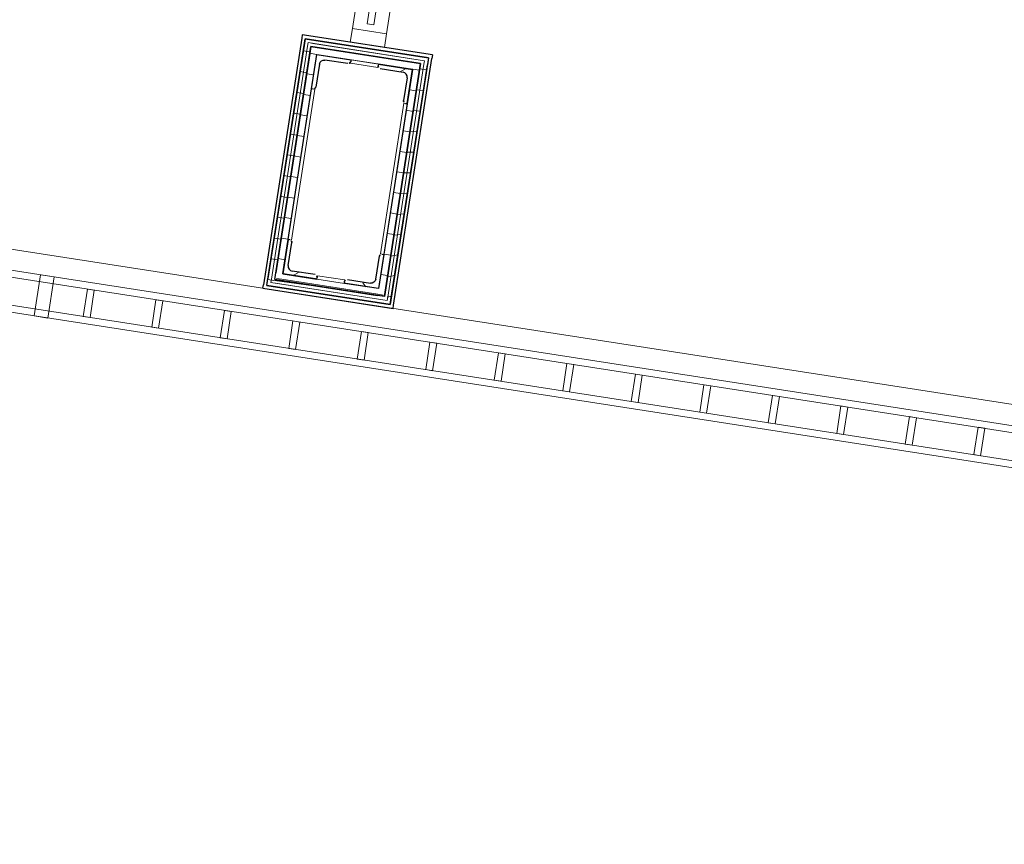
# Model space of a CAD drawing. Header units: metres. Extents: x 5509548 to 5517943, y 5680530 to 5684871.
# Tile 80 of 124: x 5516183.65 to 5516185.07, y 5683282.76 to 5683283.95. Entities that reach past the tile are written whole.
import ezdxf

# ---------------------------------------------------------------- set-up
doc = ezdxf.new("R2010")
doc.units = ezdxf.units.M
doc.linetypes.add('Wipeout_Contour', pattern=[1000, 0, -1000])
for name, color, linetype in [('Nowe_A-Balkony', 7, 'CONTINUOUS'), ('Nowe_A-Balkony-Słupy', 7, 'CONTINUOUS'), ('Nowe_A-Balustrady', 7, 'CONTINUOUS'), ('Nowe_A-Elewacja-Lamele', 7, 'CONTINUOUS')]:
    doc.layers.add(name, color=color, linetype=linetype)
for name, color, linetype, lineweight in [('Nowe_A-Balkony-Słupy_Nr_pióra__27', 7, 'CONTINUOUS', 25), ('Nowe_A-Balkony-Słupy_Nr_pióra__28', 7, 'CONTINUOUS', 25), ('Nowe_A-Balkony-Słupy_Nr_pióra__87', 7, 'CONTINUOUS', 13), ('Nowe_A-Balkony-Słupy_Nr_pióra__89', 7, 'CONTINUOUS', 13), ('Nowe_A-Balkony_Nr_pióra__89', 7, 'CONTINUOUS', 13), ('Nowe_A-Balustrady_Nr_pióra__11', 7, 'CONTINUOUS', 13), ('Nowe_A-Balustrady_Nr_pióra__91', 7, 'CONTINUOUS', 13), ('Nowe_A-Elewacja-Lamele_Nr_pióra__11', 7, 'CONTINUOUS', 13), ('Nowe_A-Elewacja-Lamele_Nr_pióra__91', 7, 'CONTINUOUS', 13)]:
    doc.layers.add(name, color=color, linetype=linetype, lineweight=lineweight)
pattern_1 = [(0, (0, 0), (0, 30.0000011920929), [])]
pattern_2 = [(0, (0, 0), (0, 86.60254037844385), [0, -50]), (0, (25, 43.30126941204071), (0, 86.60254037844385), [0, -50])]

# ---------------------------------------------------------------- blocks, each defined once
blk = doc.blocks.new('Ściana_6', base_point=(71925.07224493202, -118522.5979270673))
at = {"color": 254, "linetype": 'Wipeout_Contour', "lineweight": 0, "ltscale": 415908.7645761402}
blk.add_wipeout([(71925.07224493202, -118522.5979270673), (71920.07224493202, -118517.5979270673), (71920.07224493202, -118522.5979270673)], dxfattribs=at).dxf.layer = 'Nowe_A-Balkony-Słupy'
at = {"color": 254, "linetype": 'Wipeout_Contour', "lineweight": 0, "ltscale": 416167.855174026}
blk.add_wipeout([(72085.07224493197, -118522.5979270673), (72090.07224493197, -118522.5979270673), (72090.07224493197, -118517.5979270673)], dxfattribs=at).dxf.layer = 'Nowe_A-Balkony-Słupy'
at = {"color": 254, "linetype": 'Wipeout_Contour', "lineweight": 0, "ltscale": 416160.6502961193}
blk.add_wipeout([(72085.07224493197, -118522.5979270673), (72090.07224493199, -118517.59792706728), (72085.07224493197, -118517.59792706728)], dxfattribs=at).dxf.layer = 'Nowe_A-Balkony-Słupy'
at = {"color": 254, "linetype": 'Wipeout_Contour', "lineweight": 0, "ltscale": 554714.3229417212}
blk.add_wipeout([(71925.072244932, -118522.5979270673), (72085.07224493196, -118522.5979270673), (72085.07224493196, -118517.5979270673), (71925.072244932, -118517.5979270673)], dxfattribs=at).dxf.layer = 'Nowe_A-Balkony-Słupy'
at = {"layer": 'Nowe_A-Balkony-Słupy_Nr_pióra__87', "color": 7, "linetype": 'Continuous', "lineweight": 13, "flags": 128}
blk.add_lwpolyline([(72090.07224493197, -118517.5979270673), (72090.07224493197, -118522.5979270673)], dxfattribs=at)
at = {"color": 254, "linetype": 'Wipeout_Contour', "lineweight": 0, "ltscale": 415905.7103111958}
blk.add_wipeout([(71925.07224493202, -118517.5979270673), (71920.07224493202, -118517.5979270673), (71925.07224493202, -118522.5979270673)], dxfattribs=at).dxf.layer = 'Nowe_A-Balkony-Słupy'
at = {"layer": 'Nowe_A-Balkony-Słupy_Nr_pióra__87', "color": 7, "linetype": 'Continuous', "lineweight": 13, "flags": 128}
for points in [[(71920.07224493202, -118517.5979270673), (71920.07224493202, -118522.5979270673)], [(72090.07224493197, -118517.5979270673), (71920.07224493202, -118517.5979270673)], [(71925.07224493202, -118522.5979270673), (72085.07224493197, -118522.5979270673)]]:
    blk.add_lwpolyline(points, dxfattribs=at)
blk = doc.blocks.new('Ściana_7', base_point=(71925.07224493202, -118862.5979270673))
at = {"color": 254, "linetype": 'Wipeout_Contour', "lineweight": 0, "ltscale": 416788.805743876}
blk.add_wipeout([(71920.072244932, -118862.59792706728), (71920.072244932, -118867.5979270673), (71925.07224493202, -118862.59792706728)], dxfattribs=at).dxf.layer = 'Nowe_A-Balkony-Słupy'
at = {"color": 254, "linetype": 'Wipeout_Contour', "lineweight": 0, "ltscale": 417047.3495146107}
blk.add_wipeout([(72085.07224493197, -118862.5979270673), (72090.07224493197, -118867.5979270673), (72090.07224493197, -118862.5979270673)], dxfattribs=at).dxf.layer = 'Nowe_A-Balkony-Słupy'
at = {"color": 254, "linetype": 'Wipeout_Contour', "lineweight": 0, "ltscale": 416796.009912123}
blk.add_wipeout([(71925.07224493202, -118862.5979270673), (71920.07224493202, -118867.5979270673), (71925.07224493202, -118867.5979270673)], dxfattribs=at).dxf.layer = 'Nowe_A-Balkony-Słupy'
at = {"color": 254, "linetype": 'Wipeout_Contour', "lineweight": 0, "ltscale": 555894.1864005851}
blk.add_wipeout([(72085.07224493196, -118862.5979270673), (71925.072244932, -118862.5979270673), (71925.072244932, -118867.5979270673), (72085.07224493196, -118867.5979270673)], dxfattribs=at).dxf.layer = 'Nowe_A-Balkony-Słupy'
at = {"layer": 'Nowe_A-Balkony-Słupy_Nr_pióra__87', "color": 7, "linetype": 'Continuous', "lineweight": 13, "flags": 128}
blk.add_lwpolyline([(71920.07224493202, -118867.5979270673), (71920.07224493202, -118862.5979270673)], dxfattribs=at)
at = {"color": 254, "linetype": 'Wipeout_Contour', "lineweight": 0, "ltscale": 417050.4055614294}
blk.add_wipeout([(72085.07224493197, -118867.5979270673), (72090.07224493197, -118867.5979270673), (72085.07224493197, -118862.5979270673)], dxfattribs=at).dxf.layer = 'Nowe_A-Balkony-Słupy'
at = {"layer": 'Nowe_A-Balkony-Słupy_Nr_pióra__87', "color": 7, "linetype": 'Continuous', "lineweight": 13, "flags": 128}
for points in [[(72085.07224493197, -118862.5979270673), (71925.07224493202, -118862.5979270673)], [(72090.07224493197, -118867.5979270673), (72090.07224493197, -118862.5979270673)], [(71920.07224493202, -118867.5979270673), (72090.07224493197, -118867.5979270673)]]:
    blk.add_lwpolyline(points, dxfattribs=at)
blk = doc.blocks.new('Ściana_8', base_point=(72085.07224493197, -118522.5979270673))
at = {"color": 254, "linetype": 'Wipeout_Contour', "lineweight": 0, "ltscale": 555475.4179101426}
blk.add_wipeout([(72085.07224493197, -118522.59792706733), (72085.07224493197, -118862.5979270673), (72090.07224493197, -118862.5979270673), (72090.07224493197, -118522.59792706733)], dxfattribs=at).dxf.layer = 'Nowe_A-Balkony-Słupy'
at = {"layer": 'Nowe_A-Balkony-Słupy_Nr_pióra__87', "color": 7, "linetype": 'Continuous', "lineweight": 13, "flags": 128}
for points in [[(72085.07224493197, -118522.5979270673), (72085.07224493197, -118862.5979270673)], [(72090.07224493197, -118862.5979270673), (72090.07224493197, -118522.5979270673)]]:
    blk.add_lwpolyline(points, dxfattribs=at)
blk = doc.blocks.new('Ściana_9', base_point=(71925.07224493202, -118522.5979270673))
at = {"color": 254, "linetype": 'Wipeout_Contour', "lineweight": 0, "ltscale": 555133.0945845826}
blk.add_wipeout([(71925.07224493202, -118862.5979270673), (71925.07224493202, -118522.59792706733), (71920.07224493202, -118522.59792706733), (71920.07224493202, -118862.5979270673)], dxfattribs=at).dxf.layer = 'Nowe_A-Balkony-Słupy'
at = {"layer": 'Nowe_A-Balkony-Słupy_Nr_pióra__87', "color": 7, "linetype": 'Continuous', "lineweight": 13, "flags": 128}
for points in [[(71920.07224493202, -118522.5979270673), (71920.07224493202, -118862.5979270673)], [(71925.07224493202, -118862.5979270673), (71925.07224493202, -118522.5979270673)]]:
    blk.add_lwpolyline(points, dxfattribs=at)
blk = doc.blocks.new('Strop_1', base_point=(90780.07224493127, -117167.5980123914))
at = {"layer": 'Nowe_A-Balkony_Nr_pióra__89', "color": 7, "linetype": 'Continuous', "lineweight": 13, "flags": 128}
blk.add_lwpolyline([(90780.07224493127, -117167.5980123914), (90780.07224493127, -118877.5979270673), (65230.07224493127, -118877.5979270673), (65230.07224493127, -117167.5980123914)], close=True, dxfattribs=at)
blk = doc.blocks.new('Strop_12', base_point=(71935.072244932, -118852.5979270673))
at = {"layer": 'Nowe_A-Balkony-Słupy_Nr_pióra__89', "color": 7, "linetype": 'Continuous', "lineweight": 13, "flags": 128}
blk.add_lwpolyline([(71935.072244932, -118852.5979270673), (71935.072244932, -118532.5979270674), (72075.07224493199, -118532.5979270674), (72075.07224493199, -118852.5979270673)], close=True, dxfattribs=at)
blk = doc.blocks.new('Strop_13', base_point=(71935.072244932, -118852.5979270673))
at = {"layer": 'Nowe_A-Balkony-Słupy_Nr_pióra__89', "color": 7, "linetype": 'Continuous', "lineweight": 13, "flags": 128}
blk.add_lwpolyline([(71935.072244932, -118852.5979270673), (71935.072244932, -118532.5979270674), (72075.07224493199, -118532.5979270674), (72075.07224493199, -118852.5979270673)], close=True, dxfattribs=at)
blk = doc.blocks.new('Ściana_136', base_point=(72075.07224493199, -118532.5979270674))
at = {"layer": 'Nowe_A-Balkony-Słupy', "linetype": 'Continuous', "lineweight": 0, "true_color": 0x000000}
h = blk.add_hatch(dxfattribs=at)
h.set_pattern_fill('Sklejka', color=18, style=0, pattern_type=2)
h.set_pattern_definition(pattern_1)
h.paths.add_polyline_path([(72075.07224493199, -118532.5979270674), (72085.07224493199, -118522.5979270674), (72075.07224493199, -118522.5979270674)])
h = blk.add_hatch(dxfattribs=at)
h.set_pattern_fill('Sklejka', color=18, style=0, pattern_type=2)
h.set_pattern_definition(pattern_1)
h.paths.add_polyline_path([(72075.07224493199, -118532.5979270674), (72085.072244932, -118532.5979270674), (72085.072244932, -118522.5979270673)])
h = blk.add_hatch(dxfattribs=at)
h.set_pattern_fill('Sklejka', color=18, style=0, pattern_type=2)
h.set_pattern_definition(pattern_1)
h.paths.add_polyline_path([(72075.07224493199, -118532.5979270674), (72075.07224493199, -118852.5979270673), (72085.07224493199, -118852.5979270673), (72085.07224493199, -118532.5979270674)])
h = blk.add_hatch(dxfattribs=at)
h.set_pattern_fill('Sklejka', color=18, style=0, pattern_type=2)
h.set_pattern_definition(pattern_1)
h.paths.add_polyline_path([(72075.07224493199, -118862.5979270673), (72085.07224493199, -118862.5979270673), (72075.07224493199, -118852.5979270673)])
h = blk.add_hatch(dxfattribs=at)
h.set_pattern_fill('Sklejka', color=18, style=0, pattern_type=2)
h.set_pattern_definition(pattern_1)
h.paths.add_polyline_path([(72075.07224493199, -118852.5979270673), (72085.07224493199, -118862.5979270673), (72085.07224493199, -118852.5979270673)])
at = {"layer": 'Nowe_A-Balkony-Słupy_Nr_pióra__27', "color": 7, "linetype": 'Continuous', "lineweight": 25, "flags": 128}
for points in [[(72085.07224493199, -118522.5979270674), (72075.07224493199, -118522.5979270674)], [(72085.07224493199, -118862.5979270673), (72085.07224493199, -118522.5979270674)], [(72075.07224493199, -118532.5979270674), (72075.07224493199, -118852.5979270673)], [(72085.07224493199, -118862.5979270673), (72075.07224493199, -118862.5979270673)]]:
    blk.add_lwpolyline(points, dxfattribs=at)
blk = doc.blocks.new('Ściana_137', base_point=(71935.072244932, -118532.5979270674))
at = {"layer": 'Nowe_A-Balkony-Słupy', "linetype": 'Continuous', "lineweight": 0, "true_color": 0x000000}
h = blk.add_hatch(dxfattribs=at)
h.set_pattern_fill('Sklejka', color=18, style=0, pattern_type=2)
h.set_pattern_definition(pattern_1)
h.paths.add_polyline_path([(71935.072244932, -118532.5979270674), (71925.072244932, -118522.5979270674), (71925.072244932, -118532.5979270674)])
h = blk.add_hatch(dxfattribs=at)
h.set_pattern_fill('Sklejka', color=18, style=0, pattern_type=2)
h.set_pattern_definition(pattern_1)
h.paths.add_polyline_path([(71935.072244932, -118522.5979270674), (71925.072244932, -118522.5979270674), (71935.072244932, -118532.5979270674)])
h = blk.add_hatch(dxfattribs=at)
h.set_pattern_fill('Sklejka', color=18, style=0, pattern_type=2)
h.set_pattern_definition(pattern_1)
h.paths.add_polyline_path([(71935.072244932, -118532.5979270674), (72075.07224493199, -118532.5979270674), (72075.07224493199, -118522.5979270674), (71935.072244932, -118522.5979270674)])
at = {"layer": 'Nowe_A-Balkony-Słupy_Nr_pióra__27', "color": 7, "linetype": 'Continuous', "lineweight": 25, "flags": 128}
for points in [[(71925.072244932, -118522.5979270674), (71925.072244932, -118532.5979270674)], [(72075.07224493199, -118522.5979270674), (71925.072244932, -118522.5979270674)], [(71935.072244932, -118532.5979270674), (72075.07224493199, -118532.5979270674)]]:
    blk.add_lwpolyline(points, dxfattribs=at)
blk = doc.blocks.new('Ściana_138', base_point=(71925.07224493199, -118522.5979270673))
at = {"layer": 'Nowe_A-Balkony-Słupy', "linetype": 'Continuous', "lineweight": 0, "true_color": 0x000000}
h = blk.add_hatch(dxfattribs=at)
h.set_pattern_fill('Sklejka', color=18, style=0, pattern_type=2)
h.set_pattern_definition(pattern_1)
h.paths.add_polyline_path([(71925.07224493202, -118522.5979270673), (71915.072244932, -118512.5979270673), (71915.072244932, -118522.5979270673)])
h = blk.add_hatch(dxfattribs=at)
h.set_pattern_fill('Sklejka', color=18, style=0, pattern_type=2)
h.set_pattern_definition(pattern_1)
h.paths.add_polyline_path([(71925.07224493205, -118512.5979270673), (71915.07224493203, -118512.5979270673), (71925.07224493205, -118522.5979270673)])
h = blk.add_hatch(dxfattribs=at)
h.set_pattern_fill('Sklejka', color=18, style=0, pattern_type=2)
h.set_pattern_definition(pattern_1)
h.paths.add_polyline_path([(71925.07224493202, -118522.5979270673), (72085.072244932, -118522.5979270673), (72085.07224493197, -118512.5979270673), (71925.07224493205, -118512.5979270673)])
h = blk.add_hatch(dxfattribs=at)
h.set_pattern_fill('Sklejka', color=18, style=0, pattern_type=2)
h.set_pattern_definition(pattern_1)
h.paths.add_polyline_path([(72085.07224493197, -118522.5979270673), (72095.07224493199, -118522.5979270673), (72095.07224493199, -118512.5979270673)])
h = blk.add_hatch(dxfattribs=at)
h.set_pattern_fill('Sklejka', color=18, style=0, pattern_type=2)
h.set_pattern_definition(pattern_1)
h.paths.add_polyline_path([(72085.07224493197, -118522.5979270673), (72095.07224493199, -118512.5979270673), (72085.07224493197, -118512.5979270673)])
at = {"layer": 'Nowe_A-Balkony-Słupy_Nr_pióra__27', "color": 7, "linetype": 'Continuous', "lineweight": 25, "flags": 128}
for points in [[(71915.07224493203, -118512.5979270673), (71915.072244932, -118522.5979270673)], [(72095.07224493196, -118512.5979270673), (71915.07224493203, -118512.5979270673)], [(71925.07224493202, -118522.5979270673), (72085.07224493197, -118522.5979270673)], [(72095.07224493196, -118512.5979270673), (72095.07224493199, -118522.5979270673)]]:
    blk.add_lwpolyline(points, dxfattribs=at)
blk = doc.blocks.new('Ściana_139', base_point=(71915.07224493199, -118512.5979270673))
at = {"layer": 'Nowe_A-Balkony-Słupy', "linetype": 'Continuous', "lineweight": 0, "true_color": 0x000000}
h = blk.add_hatch(dxfattribs=at)
h.set_pattern_fill('Tynk', color=18, style=0, pattern_type=2)
h.set_pattern_definition(pattern_2)
h.paths.add_polyline_path([(71915.07224493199, -118512.5979270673), (71910.07224493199, -118507.5979270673), (71910.07224493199, -118512.5979270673)])
h = blk.add_hatch(dxfattribs=at)
h.set_pattern_fill('Tynk', color=18, style=0, pattern_type=2)
h.set_pattern_definition(pattern_2)
h.paths.add_polyline_path([(71915.07224493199, -118507.5979270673), (71910.07224493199, -118507.5979270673), (71915.07224493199, -118512.5979270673)])
h = blk.add_hatch(dxfattribs=at)
h.set_pattern_fill('Tynk', color=18, style=0, pattern_type=2)
h.set_pattern_definition(pattern_2)
h.paths.add_polyline_path([(71915.07224493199, -118512.5979270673), (72095.072244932, -118512.5979270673), (72095.072244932, -118507.5979270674), (71915.07224493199, -118507.5979270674)])
h = blk.add_hatch(dxfattribs=at)
h.set_pattern_fill('Tynk', color=18, style=0, pattern_type=2)
h.set_pattern_definition(pattern_2)
h.paths.add_polyline_path([(72095.072244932, -118512.5979270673), (72100.072244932, -118512.5979270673), (72100.072244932, -118507.5979270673)])
h = blk.add_hatch(dxfattribs=at)
h.set_pattern_fill('Tynk', color=18, style=0, pattern_type=2)
h.set_pattern_definition(pattern_2)
h.paths.add_polyline_path([(72095.072244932, -118512.5979270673), (72100.072244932, -118507.5979270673), (72095.072244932, -118507.5979270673)])
at = {"layer": 'Nowe_A-Balkony-Słupy_Nr_pióra__27', "color": 7, "linetype": 'Continuous', "lineweight": 25, "flags": 128}
for points in [[(71910.07224493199, -118507.5979270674), (71910.072244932, -118512.5979270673)], [(72100.072244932, -118507.5979270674), (71910.07224493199, -118507.5979270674)], [(72100.072244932, -118507.5979270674), (72100.07224493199, -118512.5979270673)], [(71915.07224493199, -118512.5979270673), (72095.072244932, -118512.5979270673)]]:
    blk.add_lwpolyline(points, dxfattribs=at)
blk = doc.blocks.new('Ściana_140', base_point=(71935.072244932, -118852.5979270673))
at = {"layer": 'Nowe_A-Balkony-Słupy', "linetype": 'Continuous', "lineweight": 0, "true_color": 0x000000}
h = blk.add_hatch(dxfattribs=at)
h.set_pattern_fill('Sklejka', color=18, style=0, pattern_type=2)
h.set_pattern_definition(pattern_1)
h.paths.add_polyline_path([(71925.07224493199, -118852.5979270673), (71925.07224493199, -118862.5979270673), (71935.072244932, -118852.5979270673)])
h = blk.add_hatch(dxfattribs=at)
h.set_pattern_fill('Sklejka', color=18, style=0, pattern_type=2)
h.set_pattern_definition(pattern_1)
h.paths.add_polyline_path([(71935.072244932, -118852.5979270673), (71925.072244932, -118862.5979270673), (71935.072244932, -118862.5979270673)])
h = blk.add_hatch(dxfattribs=at)
h.set_pattern_fill('Sklejka', color=18, style=0, pattern_type=2)
h.set_pattern_definition(pattern_1)
h.paths.add_polyline_path([(72075.07224493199, -118852.5979270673), (71935.072244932, -118852.5979270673), (71935.072244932, -118862.5979270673), (72075.07224493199, -118862.5979270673)])
at = {"layer": 'Nowe_A-Balkony-Słupy_Nr_pióra__27', "color": 7, "linetype": 'Continuous', "lineweight": 25, "flags": 128}
for points in [[(71925.072244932, -118862.5979270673), (71925.072244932, -118852.5979270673)], [(71925.072244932, -118862.5979270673), (72075.07224493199, -118862.5979270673)], [(72075.07224493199, -118852.5979270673), (71935.072244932, -118852.5979270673)]]:
    blk.add_lwpolyline(points, dxfattribs=at)
blk = doc.blocks.new('Ściana_141', base_point=(71925.07224493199, -118862.5979270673))
at = {"layer": 'Nowe_A-Balkony-Słupy', "linetype": 'Continuous', "lineweight": 0, "true_color": 0x000000}
h = blk.add_hatch(dxfattribs=at)
h.set_pattern_fill('Sklejka', color=18, style=0, pattern_type=2)
h.set_pattern_definition(pattern_1)
h.paths.add_polyline_path([(71915.07224493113, -118862.5979270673), (71915.07224493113, -118872.5979270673), (71925.07224493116, -118862.5979270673)])
h = blk.add_hatch(dxfattribs=at)
h.set_pattern_fill('Sklejka', color=18, style=0, pattern_type=2)
h.set_pattern_definition(pattern_1)
h.paths.add_polyline_path([(71925.07224493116, -118862.5979270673), (71915.07224493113, -118872.5979270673), (71925.07224493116, -118872.5979270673)])
h = blk.add_hatch(dxfattribs=at)
h.set_pattern_fill('Sklejka', color=18, style=0, pattern_type=2)
h.set_pattern_definition(pattern_1)
h.paths.add_polyline_path([(72085.07224493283, -118862.5979270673), (71925.07224493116, -118862.5979270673), (71925.07224493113, -118872.5979270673), (72085.07224493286, -118872.5979270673)])
h = blk.add_hatch(dxfattribs=at)
h.set_pattern_fill('Sklejka', color=18, style=0, pattern_type=2)
h.set_pattern_definition(pattern_1)
h.paths.add_polyline_path([(72085.07224493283, -118862.5979270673), (72095.07224493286, -118872.5979270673), (72095.07224493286, -118862.5979270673)])
h = blk.add_hatch(dxfattribs=at)
h.set_pattern_fill('Sklejka', color=18, style=0, pattern_type=2)
h.set_pattern_definition(pattern_1)
h.paths.add_polyline_path([(72085.07224493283, -118872.5979270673), (72095.07224493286, -118872.5979270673), (72085.07224493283, -118862.5979270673)])
at = {"layer": 'Nowe_A-Balkony-Słupy_Nr_pióra__27', "color": 7, "linetype": 'Continuous', "lineweight": 25, "flags": 128}
for points in [[(71915.07224493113, -118872.5979270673), (71915.07224493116, -118862.5979270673)], [(72085.07224493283, -118862.5979270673), (71925.07224493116, -118862.5979270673)], [(72095.07224493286, -118872.5979270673), (72095.07224493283, -118862.5979270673)], [(71915.07224493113, -118872.5979270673), (72095.07224493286, -118872.5979270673)]]:
    blk.add_lwpolyline(points, dxfattribs=at)
blk = doc.blocks.new('Ściana_142', base_point=(71915.07224493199, -118872.5979270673))
at = {"layer": 'Nowe_A-Balkony-Słupy', "linetype": 'Continuous', "lineweight": 0, "true_color": 0x000000}
h = blk.add_hatch(dxfattribs=at)
h.set_pattern_fill('Tynk', color=18, style=0, pattern_type=2)
h.set_pattern_definition(pattern_2)
h.paths.add_polyline_path([(71910.07224493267, -118872.5979270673), (71910.07224493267, -118877.5979270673), (71915.07224493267, -118872.5979270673)])
h = blk.add_hatch(dxfattribs=at)
h.set_pattern_fill('Tynk', color=18, style=0, pattern_type=2)
h.set_pattern_definition(pattern_2)
h.paths.add_polyline_path([(71915.07224493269, -118872.5979270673), (71910.07224493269, -118877.5979270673), (71915.07224493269, -118877.5979270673)])
h = blk.add_hatch(dxfattribs=at)
h.set_pattern_fill('Tynk', color=18, style=0, pattern_type=2)
h.set_pattern_definition(pattern_2)
h.paths.add_polyline_path([(72095.07224493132, -118872.5979270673), (71915.07224493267, -118872.5979270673), (71915.07224493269, -118877.5979270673), (72095.0722449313, -118877.5979270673)])
h = blk.add_hatch(dxfattribs=at)
h.set_pattern_fill('Tynk', color=18, style=0, pattern_type=2)
h.set_pattern_definition(pattern_2)
h.paths.add_polyline_path([(72095.07224493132, -118872.5979270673), (72100.07224493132, -118877.5979270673), (72100.07224493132, -118872.5979270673)])
h = blk.add_hatch(dxfattribs=at)
h.set_pattern_fill('Tynk', color=18, style=0, pattern_type=2)
h.set_pattern_definition(pattern_2)
h.paths.add_polyline_path([(72095.0722449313, -118877.5979270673), (72100.07224493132, -118877.5979270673), (72095.0722449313, -118872.5979270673)])
at = {"layer": 'Nowe_A-Balkony-Słupy_Nr_pióra__27', "color": 7, "linetype": 'Continuous', "lineweight": 25, "flags": 128}
for points in [[(71910.07224493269, -118877.5979270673), (71910.07224493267, -118872.5979270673)], [(71910.07224493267, -118877.5979270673), (72100.07224493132, -118877.5979270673)], [(72095.07224493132, -118872.5979270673), (71915.07224493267, -118872.5979270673)], [(72100.0722449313, -118877.5979270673), (72100.07224493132, -118872.5979270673)]]:
    blk.add_lwpolyline(points, dxfattribs=at)
blk = doc.blocks.new('Ściana_144', base_point=(71935.072244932, -118532.5979270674))
at = {"layer": 'Nowe_A-Balkony-Słupy', "linetype": 'Continuous', "lineweight": 0, "true_color": 0x000000}
h = blk.add_hatch(dxfattribs=at)
h.set_pattern_fill('Sklejka', color=18, style=0, pattern_type=2)
h.set_pattern_definition(pattern_1)
h.paths.add_polyline_path([(71935.072244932, -118852.5979270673), (71935.072244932, -118532.5979270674), (71925.072244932, -118532.5979270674), (71925.072244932, -118852.5979270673)])
at = {"layer": 'Nowe_A-Balkony-Słupy_Nr_pióra__27', "color": 7, "linetype": 'Continuous', "lineweight": 25, "flags": 128}
for points in [[(71925.072244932, -118532.5979270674), (71925.072244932, -118852.5979270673)], [(71935.072244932, -118852.5979270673), (71935.072244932, -118532.5979270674)]]:
    blk.add_lwpolyline(points, dxfattribs=at)
blk = doc.blocks.new('Ściana_145', base_point=(72085.07224493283, -118862.5979270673))
at = {"layer": 'Nowe_A-Balkony-Słupy', "linetype": 'Continuous', "lineweight": 0, "true_color": 0x000000}
h = blk.add_hatch(dxfattribs=at)
h.set_pattern_fill('Sklejka', color=18, style=0, pattern_type=2)
h.set_pattern_definition(pattern_1)
h.paths.add_polyline_path([(72085.07224493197, -118522.5979270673), (72085.07224493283, -118862.5979270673), (72095.07224493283, -118862.5979270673), (72095.07224493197, -118522.5979270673)])
at = {"layer": 'Nowe_A-Balkony-Słupy_Nr_pióra__27', "color": 7, "linetype": 'Continuous', "lineweight": 25, "flags": 128}
for points in [[(72085.07224493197, -118522.5979270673), (72085.07224493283, -118862.5979270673)], [(72095.07224493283, -118862.5979270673), (72095.07224493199, -118522.5979270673)]]:
    blk.add_lwpolyline(points, dxfattribs=at)
blk = doc.blocks.new('Ściana_146', base_point=(71925.07224493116, -118862.5979270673))
at = {"layer": 'Nowe_A-Balkony-Słupy', "linetype": 'Continuous', "lineweight": 0, "true_color": 0x000000}
h = blk.add_hatch(dxfattribs=at)
h.set_pattern_fill('Sklejka', color=18, style=0, pattern_type=2)
h.set_pattern_definition(pattern_1)
h.paths.add_polyline_path([(71925.07224493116, -118862.5979270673), (71925.07224493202, -118522.5979270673), (71915.072244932, -118522.5979270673), (71915.07224493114, -118862.5979270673)])
at = {"layer": 'Nowe_A-Balkony-Słupy_Nr_pióra__27', "color": 7, "linetype": 'Continuous', "lineweight": 25, "flags": 128}
for points in [[(71915.072244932, -118522.5979270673), (71915.07224493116, -118862.5979270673)], [(71925.07224493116, -118862.5979270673), (71925.07224493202, -118522.5979270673)]]:
    blk.add_lwpolyline(points, dxfattribs=at)
blk = doc.blocks.new('Ściana_147', base_point=(72095.07224493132, -118872.5979270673))
at = {"layer": 'Nowe_A-Balkony-Słupy', "linetype": 'Continuous', "lineweight": 0, "true_color": 0x000000}
h = blk.add_hatch(dxfattribs=at)
h.set_pattern_fill('Tynk', color=18, style=0, pattern_type=2)
h.set_pattern_definition(pattern_2)
h.paths.add_polyline_path([(72095.072244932, -118512.5979270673), (72095.07224493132, -118872.5979270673), (72100.07224493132, -118872.5979270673), (72100.07224493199, -118512.5979270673)])
at = {"layer": 'Nowe_A-Balkony-Słupy_Nr_pióra__27', "color": 7, "linetype": 'Continuous', "lineweight": 25, "flags": 128}
for points in [[(72095.072244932, -118512.5979270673), (72095.07224493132, -118872.5979270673)], [(72100.07224493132, -118872.5979270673), (72100.07224493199, -118512.5979270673)]]:
    blk.add_lwpolyline(points, dxfattribs=at)
blk = doc.blocks.new('Ściana_148', base_point=(71915.07224493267, -118872.5979270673))
at = {"layer": 'Nowe_A-Balkony-Słupy', "linetype": 'Continuous', "lineweight": 0, "true_color": 0x000000}
h = blk.add_hatch(dxfattribs=at)
h.set_pattern_fill('Tynk', color=18, style=0, pattern_type=2)
h.set_pattern_definition(pattern_2)
h.paths.add_polyline_path([(71915.07224493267, -118872.5979270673), (71915.07224493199, -118512.5979270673), (71910.07224493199, -118512.5979270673), (71910.07224493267, -118872.5979270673)])
at = {"layer": 'Nowe_A-Balkony-Słupy_Nr_pióra__27', "color": 7, "linetype": 'Continuous', "lineweight": 25, "flags": 128}
for points in [[(71910.072244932, -118512.5979270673), (71910.07224493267, -118872.5979270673)], [(71915.07224493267, -118872.5979270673), (71915.07224493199, -118512.5979270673)]]:
    blk.add_lwpolyline(points, dxfattribs=at)
blk = doc.blocks.new('Ściana_149', base_point=(71985.07224493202, -118852.5979270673))
at = {"color": 254, "linetype": 'Wipeout_Contour', "lineweight": 0, "ltscale": 555842.8052717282}
blk.add_wipeout([(71985.072244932, -118852.5979270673), (72025.07224493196, -118852.5979270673), (72025.07224493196, -118847.5979270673), (71985.072244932, -118847.5979270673)], dxfattribs=at).dxf.layer = 'Nowe_A-Balkony-Słupy'
at = {"layer": 'Nowe_A-Balkony-Słupy_Nr_pióra__87', "color": 7, "linetype": 'Continuous', "lineweight": 13, "flags": 128}
for points in [[(72025.07224493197, -118847.5979270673), (71985.07224493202, -118847.5979270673)], [(71985.07224493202, -118847.5979270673), (71985.07224493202, -118852.5979270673)], [(72025.07224493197, -118852.5979270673), (72025.07224493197, -118847.5979270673)], [(71985.07224493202, -118852.5979270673), (72025.07224493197, -118852.5979270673)]]:
    blk.add_lwpolyline(points, dxfattribs=at)
blk = doc.blocks.new('Ściana_150', base_point=(71985.07224493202, -118852.5979270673))
at = {"color": 254, "linetype": 'Wipeout_Contour', "lineweight": 0, "ltscale": 555842.8052717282}
blk.add_wipeout([(71985.072244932, -118852.5979270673), (72025.07224493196, -118852.5979270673), (72025.07224493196, -118847.5979270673), (71985.072244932, -118847.5979270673)], dxfattribs=at).dxf.layer = 'Nowe_A-Balkony-Słupy'
at = {"layer": 'Nowe_A-Balkony-Słupy_Nr_pióra__87', "color": 7, "linetype": 'Continuous', "lineweight": 13, "flags": 128}
for points in [[(72025.07224493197, -118847.5979270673), (71985.07224493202, -118847.5979270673)], [(71985.07224493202, -118847.5979270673), (71985.07224493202, -118852.5979270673)], [(72025.07224493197, -118852.5979270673), (72025.07224493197, -118847.5979270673)], [(71985.07224493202, -118852.5979270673), (72025.07224493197, -118852.5979270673)]]:
    blk.add_lwpolyline(points, dxfattribs=at)
blk = doc.blocks.new('Ściana_151', base_point=(71985.07224493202, -118852.5979270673))
at = {"color": 254, "linetype": 'Wipeout_Contour', "lineweight": 0, "ltscale": 555842.8052717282}
blk.add_wipeout([(71985.072244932, -118852.5979270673), (72025.07224493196, -118852.5979270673), (72025.07224493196, -118847.5979270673), (71985.072244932, -118847.5979270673)], dxfattribs=at).dxf.layer = 'Nowe_A-Balkony-Słupy'
at = {"layer": 'Nowe_A-Balkony-Słupy_Nr_pióra__87', "color": 7, "linetype": 'Continuous', "lineweight": 13, "flags": 128}
for points in [[(72025.07224493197, -118847.5979270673), (71985.07224493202, -118847.5979270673)], [(71985.07224493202, -118847.5979270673), (71985.07224493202, -118852.5979270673)], [(72025.07224493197, -118852.5979270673), (72025.07224493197, -118847.5979270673)], [(71985.07224493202, -118852.5979270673), (72025.07224493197, -118852.5979270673)]]:
    blk.add_lwpolyline(points, dxfattribs=at)
blk = doc.blocks.new('Ściana_152', base_point=(71985.07224493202, -118532.5979270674))
at = {"color": 254, "linetype": 'Wipeout_Contour', "lineweight": 0, "ltscale": 554765.53856459}
blk.add_wipeout([(71985.072244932, -118537.5979270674), (72025.07224493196, -118537.5979270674), (72025.07224493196, -118532.5979270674), (71985.072244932, -118532.5979270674)], dxfattribs=at).dxf.layer = 'Nowe_A-Balkony-Słupy'
at = {"layer": 'Nowe_A-Balkony-Słupy_Nr_pióra__87', "color": 7, "linetype": 'Continuous', "lineweight": 13, "flags": 128}
for points in [[(72025.07224493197, -118532.5979270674), (71985.07224493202, -118532.5979270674)], [(71985.07224493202, -118532.5979270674), (71985.07224493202, -118537.5979270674)], [(72025.07224493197, -118537.5979270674), (72025.07224493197, -118532.5979270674)], [(71985.07224493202, -118537.5979270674), (72025.07224493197, -118537.5979270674)]]:
    blk.add_lwpolyline(points, dxfattribs=at)
blk = doc.blocks.new('Ściana_153', base_point=(71985.07224493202, -118532.5979270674))
at = {"color": 254, "linetype": 'Wipeout_Contour', "lineweight": 0, "ltscale": 554765.53856459}
blk.add_wipeout([(71985.072244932, -118537.5979270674), (72025.07224493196, -118537.5979270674), (72025.07224493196, -118532.5979270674), (71985.072244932, -118532.5979270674)], dxfattribs=at).dxf.layer = 'Nowe_A-Balkony-Słupy'
at = {"layer": 'Nowe_A-Balkony-Słupy_Nr_pióra__87', "color": 7, "linetype": 'Continuous', "lineweight": 13, "flags": 128}
for points in [[(72025.07224493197, -118532.5979270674), (71985.07224493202, -118532.5979270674)], [(71985.07224493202, -118532.5979270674), (71985.07224493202, -118537.5979270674)], [(72025.07224493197, -118537.5979270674), (72025.07224493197, -118532.5979270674)], [(71985.07224493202, -118537.5979270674), (72025.07224493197, -118537.5979270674)]]:
    blk.add_lwpolyline(points, dxfattribs=at)
blk = doc.blocks.new('Ściana_154', base_point=(71985.07224493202, -118532.5979270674))
at = {"color": 254, "linetype": 'Wipeout_Contour', "lineweight": 0, "ltscale": 554765.53856459}
blk.add_wipeout([(71985.072244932, -118537.5979270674), (72025.07224493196, -118537.5979270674), (72025.07224493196, -118532.5979270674), (71985.072244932, -118532.5979270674)], dxfattribs=at).dxf.layer = 'Nowe_A-Balkony-Słupy'
at = {"layer": 'Nowe_A-Balkony-Słupy_Nr_pióra__87', "color": 7, "linetype": 'Continuous', "lineweight": 13, "flags": 128}
for points in [[(72025.07224493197, -118532.5979270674), (71985.07224493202, -118532.5979270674)], [(71985.07224493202, -118532.5979270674), (71985.07224493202, -118537.5979270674)], [(72025.07224493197, -118537.5979270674), (72025.07224493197, -118532.5979270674)], [(71985.07224493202, -118537.5979270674), (72025.07224493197, -118537.5979270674)]]:
    blk.add_lwpolyline(points, dxfattribs=at)
blk = doc.blocks.new('Ściana_155', base_point=(72075.07224493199, -118802.5979270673))
at = {"color": 254, "linetype": 'Wipeout_Contour', "lineweight": 0, "ltscale": 555444.2083522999}
blk.add_wipeout([(72075.07224493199, -118802.5979270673), (72075.07224493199, -118582.59792706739), (72070.07224493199, -118582.59792706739), (72070.07224493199, -118802.5979270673)], dxfattribs=at).dxf.layer = 'Nowe_A-Balkony-Słupy'
at = {"layer": 'Nowe_A-Balkony-Słupy_Nr_pióra__87', "color": 7, "linetype": 'Continuous', "lineweight": 13, "flags": 128}
for points in [[(72075.07224493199, -118582.5979270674), (72070.07224493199, -118582.5979270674)], [(72070.07224493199, -118582.5979270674), (72070.07224493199, -118802.5979270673)], [(72075.07224493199, -118802.5979270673), (72075.07224493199, -118582.5979270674)], [(72070.07224493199, -118802.5979270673), (72075.07224493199, -118802.5979270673)]]:
    blk.add_lwpolyline(points, dxfattribs=at)
blk = doc.blocks.new('Ściana_156', base_point=(72075.07224493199, -118802.5979270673))
at = {"color": 254, "linetype": 'Wipeout_Contour', "lineweight": 0, "ltscale": 555444.2083522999}
blk.add_wipeout([(72075.07224493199, -118802.5979270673), (72075.07224493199, -118582.59792706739), (72070.07224493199, -118582.59792706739), (72070.07224493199, -118802.5979270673)], dxfattribs=at).dxf.layer = 'Nowe_A-Balkony-Słupy'
at = {"layer": 'Nowe_A-Balkony-Słupy_Nr_pióra__87', "color": 7, "linetype": 'Continuous', "lineweight": 13, "flags": 128}
for points in [[(72075.07224493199, -118582.5979270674), (72070.07224493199, -118582.5979270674)], [(72070.07224493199, -118582.5979270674), (72070.07224493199, -118802.5979270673)], [(72075.07224493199, -118802.5979270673), (72075.07224493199, -118582.5979270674)], [(72070.07224493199, -118802.5979270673), (72075.07224493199, -118802.5979270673)]]:
    blk.add_lwpolyline(points, dxfattribs=at)
blk = doc.blocks.new('Ściana_157', base_point=(72075.07224493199, -118802.5979270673))
at = {"color": 254, "linetype": 'Wipeout_Contour', "lineweight": 0, "ltscale": 555444.2083522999}
blk.add_wipeout([(72075.07224493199, -118802.5979270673), (72075.07224493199, -118582.59792706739), (72070.07224493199, -118582.59792706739), (72070.07224493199, -118802.5979270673)], dxfattribs=at).dxf.layer = 'Nowe_A-Balkony-Słupy'
at = {"layer": 'Nowe_A-Balkony-Słupy_Nr_pióra__87', "color": 7, "linetype": 'Continuous', "lineweight": 13, "flags": 128}
for points in [[(72075.07224493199, -118582.5979270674), (72070.07224493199, -118582.5979270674)], [(72070.07224493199, -118582.5979270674), (72070.07224493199, -118802.5979270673)], [(72075.07224493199, -118802.5979270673), (72075.07224493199, -118582.5979270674)], [(72070.07224493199, -118802.5979270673), (72075.07224493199, -118802.5979270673)]]:
    blk.add_lwpolyline(points, dxfattribs=at)
blk = doc.blocks.new('Ściana_158', base_point=(71935.072244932, -118802.5979270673))
at = {"color": 254, "linetype": 'Wipeout_Contour', "lineweight": 0, "ltscale": 555164.125765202}
blk.add_wipeout([(71940.072244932, -118802.5979270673), (71940.072244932, -118582.59792706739), (71935.072244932, -118582.59792706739), (71935.072244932, -118802.5979270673)], dxfattribs=at).dxf.layer = 'Nowe_A-Balkony-Słupy'
at = {"layer": 'Nowe_A-Balkony-Słupy_Nr_pióra__87', "color": 7, "linetype": 'Continuous', "lineweight": 13, "flags": 128}
for points in [[(71940.072244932, -118582.5979270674), (71935.072244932, -118582.5979270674)], [(71935.072244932, -118582.5979270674), (71935.072244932, -118802.5979270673)], [(71940.072244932, -118802.5979270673), (71940.072244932, -118582.5979270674)], [(71935.072244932, -118802.5979270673), (71940.072244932, -118802.5979270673)]]:
    blk.add_lwpolyline(points, dxfattribs=at)
blk = doc.blocks.new('Ściana_159', base_point=(71935.072244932, -118802.5979270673))
at = {"color": 254, "linetype": 'Wipeout_Contour', "lineweight": 0, "ltscale": 555164.125765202}
blk.add_wipeout([(71940.072244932, -118802.5979270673), (71940.072244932, -118582.59792706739), (71935.072244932, -118582.59792706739), (71935.072244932, -118802.5979270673)], dxfattribs=at).dxf.layer = 'Nowe_A-Balkony-Słupy'
at = {"layer": 'Nowe_A-Balkony-Słupy_Nr_pióra__87', "color": 7, "linetype": 'Continuous', "lineweight": 13, "flags": 128}
for points in [[(71940.072244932, -118582.5979270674), (71935.072244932, -118582.5979270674)], [(71935.072244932, -118582.5979270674), (71935.072244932, -118802.5979270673)], [(71940.072244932, -118802.5979270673), (71940.072244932, -118582.5979270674)], [(71935.072244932, -118802.5979270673), (71940.072244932, -118802.5979270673)]]:
    blk.add_lwpolyline(points, dxfattribs=at)
blk = doc.blocks.new('Ściana_160', base_point=(71935.072244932, -118802.5979270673))
at = {"color": 254, "linetype": 'Wipeout_Contour', "lineweight": 0, "ltscale": 555164.125765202}
blk.add_wipeout([(71940.072244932, -118802.5979270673), (71940.072244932, -118582.59792706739), (71935.072244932, -118582.59792706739), (71935.072244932, -118802.5979270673)], dxfattribs=at).dxf.layer = 'Nowe_A-Balkony-Słupy'
at = {"layer": 'Nowe_A-Balkony-Słupy_Nr_pióra__87', "color": 7, "linetype": 'Continuous', "lineweight": 13, "flags": 128}
for points in [[(71940.072244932, -118582.5979270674), (71935.072244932, -118582.5979270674)], [(71935.072244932, -118582.5979270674), (71935.072244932, -118802.5979270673)], [(71940.072244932, -118802.5979270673), (71940.072244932, -118582.5979270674)], [(71935.072244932, -118802.5979270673), (71940.072244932, -118802.5979270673)]]:
    blk.add_lwpolyline(points, dxfattribs=at)
blk = doc.blocks.new('Balustrada_1')
at = {"layer": 'Nowe_A-Balustrady_Nr_pióra__11', "color": 7, "linetype": 'Continuous', "lineweight": 13, "flags": 128}
for points in [[(71610.07224493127, -118967.5979270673), (71610.07224493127, -118907.5979270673), (71590.07224493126, -118907.5979270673), (71590.07224493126, -118967.5979270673)], [(71670.07224493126, -118957.5979270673), (71670.07224493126, -118917.5979270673), (71660.07224493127, -118917.5979270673), (71660.07224493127, -118957.5979270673)], [(71770.07224493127, -118957.5979270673), (71770.07224493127, -118917.5979270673), (71760.07224493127, -118917.5979270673), (71760.07224493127, -118957.5979270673)], [(71870.07224493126, -118957.5979270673), (71870.07224493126, -118917.5979270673), (71860.07224493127, -118917.5979270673), (71860.07224493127, -118957.5979270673)], [(71970.07224493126, -118957.5979270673), (71970.07224493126, -118917.5979270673), (71960.07224493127, -118917.5979270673), (71960.07224493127, -118957.5979270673)], [(72070.07224493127, -118957.5979270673), (72070.07224493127, -118917.5979270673), (72060.07224493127, -118917.5979270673), (72060.07224493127, -118957.5979270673)], [(72170.07224493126, -118957.5979270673), (72170.07224493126, -118917.5979270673), (72160.07224493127, -118917.5979270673), (72160.07224493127, -118957.5979270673)], [(72270.07224493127, -118957.5979270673), (72270.07224493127, -118917.5979270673), (72260.07224493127, -118917.5979270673), (72260.07224493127, -118957.5979270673)], [(72370.07224493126, -118957.5979270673), (72370.07224493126, -118917.5979270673), (72360.07224493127, -118917.5979270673), (72360.07224493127, -118957.5979270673)], [(72470.07224493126, -118957.5979270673), (72470.07224493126, -118917.5979270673), (72460.07224493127, -118917.5979270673), (72460.07224493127, -118957.5979270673)], [(72570.07224493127, -118957.5979270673), (72570.07224493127, -118917.5979270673), (72560.07224493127, -118917.5979270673), (72560.07224493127, -118957.5979270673)], [(72670.07224493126, -118957.5979270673), (72670.07224493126, -118917.5979270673), (72660.07224493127, -118917.5979270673), (72660.07224493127, -118957.5979270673)], [(72770.07224493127, -118957.5979270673), (72770.07224493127, -118917.5979270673), (72760.07224493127, -118917.5979270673), (72760.07224493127, -118957.5979270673)], [(72870.07224493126, -118957.5979270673), (72870.07224493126, -118917.5979270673), (72860.07224493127, -118917.5979270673), (72860.07224493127, -118957.5979270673)], [(72970.07224493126, -118957.5979270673), (72970.07224493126, -118917.5979270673), (72960.07224493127, -118917.5979270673), (72960.07224493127, -118957.5979270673)]]:
    blk.add_lwpolyline(points, close=True, dxfattribs=at)
at = {"layer": 'Nowe_A-Balustrady_Nr_pióra__91', "color": 7, "linetype": 'Continuous', "lineweight": 13, "flags": 128}
for points in [[(90720.07224493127, -118967.5979270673), (90720.07224493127, -118907.5979270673), (65290.07224493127, -118907.5979270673), (65290.07224493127, -118967.5979270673)], [(90720.07224493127, -118957.5979270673), (90720.07224493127, -118917.5979270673), (65290.07224493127, -118917.5979270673), (65290.07224493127, -118957.5979270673)]]:
    blk.add_lwpolyline(points, close=True, dxfattribs=at)
blk = doc.blocks.new('Słup kątownik symetrycz 27')
at = {"layer": 'Nowe_A-Balkony-Słupy', "linetype": 'Continuous', "lineweight": 0, "true_color": 0xffffff}
h = blk.add_hatch(dxfattribs=at)
h.set_pattern_fill('Stal', style=0, pattern_type=2)
h.set_pattern_definition([(45, (0, 0), (-79.5495128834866, 79.5495128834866), []), (45, (-26.51650429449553, 26.51650429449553), (-79.5495128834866, 79.5495128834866), [])])
h.paths.add_polyline_path([(25, -25), (25, -22.5, 0.414213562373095), (21.5, -19), (-12, -19, -0.414213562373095), (-19, -12), (-19, 21.5, 0.414213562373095), (-22.5, 25), (-25, 25), (-25, -25)])
at = {"layer": 'Nowe_A-Balkony-Słupy_Nr_pióra__28', "color": 7, "linetype": 'Continuous', "lineweight": 25}
for p, q in [((-22.5, 25), (-25, 25)), ((-25, 25), (-25, -25)), ((-19, -12), (-19, 21.5)), ((-25, -25), (25, -25)), ((21.5, -19), (-12, -19)), ((25, -25), (25, -22.5))]:
    blk.add_line(p, q, dxfattribs=at)
for centre, radius, start, end in [((-22.5, 21.5), 3.500000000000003, 0, 90), ((-12, -12), 7.000000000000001, 180, 270), ((21.5, -22.5), 3.500000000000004, 0, 90)]:
    blk.add_arc(centre, radius, start, end, dxfattribs=at)
blk = doc.blocks.new('Balustrada_8')
at = {"layer": 'Nowe_A-Elewacja-Lamele_Nr_pióra__11', "color": 7, "linetype": 'Continuous', "lineweight": 13, "flags": 128}
blk.add_lwpolyline([(72010.07224493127, -117407.5979431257), (72000.07224493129, -117407.5979431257), (72000.07224493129, -118477.5979310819), (72010.07224493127, -118477.5979310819)], close=True, dxfattribs=at)
blk.add_lwpolyline([(72010.07224493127, -117407.5979431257), (72000.07224493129, -117407.5979431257), (72000.07224493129, -118477.5979310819), (72010.07224493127, -118477.5979310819)], close=True, dxfattribs=at)
at = {"layer": 'Nowe_A-Elewacja-Lamele_Nr_pióra__91', "color": 7, "linetype": 'Continuous', "lineweight": 13, "flags": 128}
for points in [[(72030.07224493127, -117377.5979431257), (71980.07224493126, -117377.5979431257), (71980.07224493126, -117397.5979431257), (72030.07224493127, -117397.5979431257)], [(72030.07224493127, -117397.5979431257), (71980.07224493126, -117397.5979431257), (71980.07224493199, -118487.5979310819), (72030.072244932, -118487.5979310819)], [(72030.07224493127, -117397.5979431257), (71980.07224493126, -117397.5979431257), (71980.07224493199, -118487.5979310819), (72030.072244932, -118487.5979310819)], [(72030.07224493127, -117397.5979431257), (71980.07224493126, -117397.5979431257), (71980.07224493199, -118487.5979310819), (72030.072244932, -118487.5979310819)], [(72030.072244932, -118487.5979310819), (71980.07224493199, -118487.5979310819), (71980.07224493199, -118507.5979310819), (72030.072244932, -118507.5979310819)]]:
    blk.add_lwpolyline(points, close=True, dxfattribs=at)

msp = doc.modelspace()

# ---------------------------------------------------------------- block references
at = {"layer": 'Nowe_A-Balkony-Słupy', "color": 7, "lineweight": 25, "xscale": 0.001, "yscale": 0.001, "zscale": 0.001, "rotation": 351.1838518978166}
for name, p in [('Ściana_6', (5516184.074762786, 5683283.912952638)), ('Ściana_7', (5516184.022652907, 5683283.576969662))]:
    msp.add_blockref(name, p, dxfattribs=at)

# ---------------------------------------------------------------- next in the draw order: block references
for name, p in [('Ściana_9', (5516184.074762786, 5683283.912952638)), ('Ściana_8', (5516184.232872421, 5683283.888430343))]:
    msp.add_blockref(name, p, dxfattribs=at)
at = {"layer": 'Nowe_A-Elewacja-Lamele', "color": 7, "linetype": 'Continuous', "lineweight": 13, "xscale": 0.001, "yscale": 0.001, "zscale": 0.001, "rotation": 351.1838518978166}
msp.add_blockref('Balustrada_8', (5516131.164758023, 5683412.058782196), dxfattribs=at)

# ---------------------------------------------------------------- next in the draw order: block references
at = {"layer": 'Nowe_A-Balkony', "color": 7, "linetype": 'Continuous', "lineweight": 13, "xscale": 0.001, "yscale": 0.001, "zscale": 0.001, "rotation": 351.1838518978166}
msp.add_blockref('Strop_1', (5516202.914668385, 5683282.362144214), dxfattribs=at)
at = {"layer": 'Nowe_A-Balkony-Słupy', "color": 7, "lineweight": 25, "xscale": 0.001, "yscale": 0.001, "zscale": 0.001, "rotation": 351.1838518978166}
for name, p in [('Ściana_148', (5516184.01123841, 5683283.568620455)), ('Ściana_139', (5516184.066413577, 5683283.924367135)), ('Ściana_138', (5516184.074762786, 5683283.912952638)), ('Ściana_146', (5516184.022652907, 5683283.576969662)), ('Ściana_137', (5516184.083111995, 5683283.901538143)), ('Ściana_144', (5516184.083111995, 5683283.901538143)), ('Ściana_147', (5516184.189111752, 5683283.541032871)), ('Ściana_136', (5516184.221457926, 5683283.880081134)), ('Ściana_145', (5516184.180762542, 5683283.552447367)), ('Ściana_140', (5516184.034067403, 5683283.585318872)), ('Ściana_142', (5516184.01123841, 5683283.568620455)), ('Ściana_141', (5516184.022652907, 5683283.576969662))]:
    msp.add_blockref(name, p, dxfattribs=at)
at = {"layer": 'Nowe_A-Balkony-Słupy', "color": 7, "linetype": 'Continuous', "lineweight": 13, "xscale": 0.001, "yscale": 0.001, "zscale": 0.001, "rotation": 351.1838518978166}
for name in ['Strop_12', 'Strop_13']:
    msp.add_blockref(name, (5516184.034067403, 5683283.585318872), dxfattribs=at)

# ---------------------------------------------------------------- next in the draw order: block references
at = {"layer": 'Nowe_A-Balkony-Słupy', "color": 7, "lineweight": 25, "xscale": 0.001, "yscale": 0.001, "zscale": 0.001, "rotation": 351.1838518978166}
for name, p in [('Ściana_152', (5516184.132521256, 5683283.893874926)), ('Ściana_158', (5516184.04173062, 5683283.634728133)), ('Ściana_155', (5516184.180076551, 5683283.613271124)), ('Ściana_149', (5516184.083476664, 5683283.577655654))]:
    msp.add_blockref(name, p, dxfattribs=at)

# ---------------------------------------------------------------- next in the draw order: block references
for name, p in [('Ściana_153', (5516184.132521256, 5683283.893874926)), ('Ściana_159', (5516184.04173062, 5683283.634728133)), ('Ściana_156', (5516184.180076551, 5683283.613271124)), ('Ściana_150', (5516184.083476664, 5683283.577655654))]:
    msp.add_blockref(name, p, dxfattribs=at)

# ---------------------------------------------------------------- next in the draw order: block references
for name, p in [('Ściana_154', (5516184.132521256, 5683283.893874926)), ('Ściana_160', (5516184.04173062, 5683283.634728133)), ('Ściana_157', (5516184.180076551, 5683283.613271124)), ('Ściana_151', (5516184.083476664, 5683283.577655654))]:
    msp.add_blockref(name, p, dxfattribs=at)

# ---------------------------------------------------------------- next in the draw order: block references
at = {"layer": 'Nowe_A-Balkony-Słupy', "color": 7, "linetype": 'Continuous', "lineweight": 13, "yscale": 0.001}
for p, xscale, rotation in [((5516184.103985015, 5683283.873001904), -0.001, 171.1838518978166), ((5516184.192921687, 5683283.859208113), 0.001, 171.1838518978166), ((5516184.062603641, 5683283.606191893), 0.001, 351.1838518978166), ((5516184.151540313, 5683283.592398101), -0.001, 351.1838518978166)]:
    msp.add_blockref('Słup kątownik symetrycz 27', p, dxfattribs=dict(at, xscale=xscale, rotation=rotation))
at = {"layer": 'Nowe_A-Balustrady', "color": 7, "linetype": 'Continuous', "lineweight": 13, "xscale": 0.001, "yscale": 0.001, "zscale": 0.001, "rotation": 351.1838518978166}
msp.add_blockref('Balustrada_1', (5516131.164758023, 5683412.058782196), dxfattribs=at)

doc.saveas('drawing.dxf')
